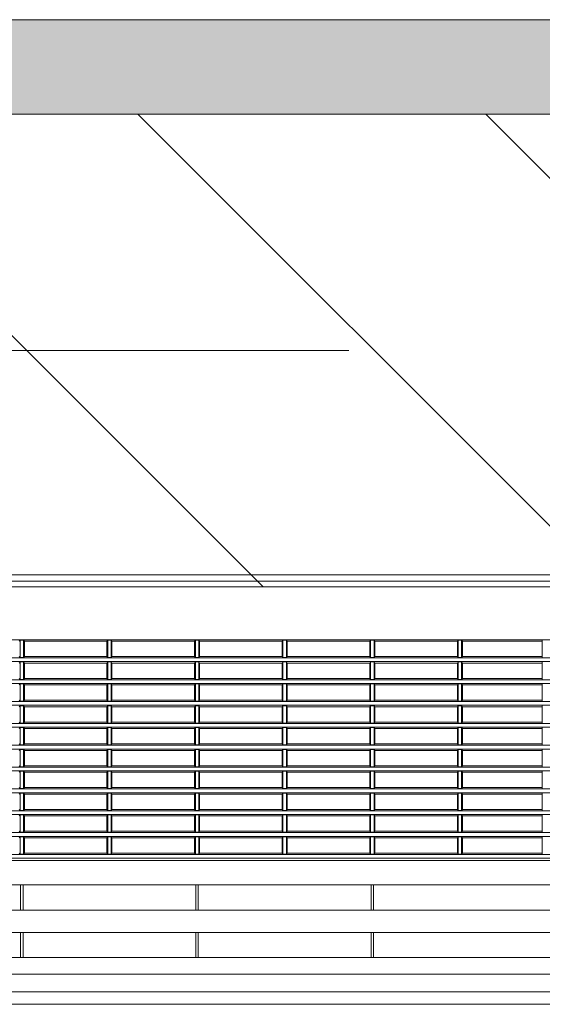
# Model space of a CAD drawing. Header units: millimetres. Extents: x -4612887 to -4536833, y -5457376 to -5415716.
# Tile 110 of 144: x -4579517 to -4579240, y -5437260 to -5436739. Entities that reach past the tile are written whole.
import ezdxf

# ---------------------------------------------------------------- set-up
doc = ezdxf.new("R2010")
doc.units = ezdxf.units.MM
doc.header["$MEASUREMENT"] = 0
doc.linetypes.add('Kropki i Kreski', pattern=[670.277762, 352.777767, -176.388884, 0, -141.111112])
for name, color, linetype, lineweight in [('is_KT-urzadzenia', 104, 'Continuous', 30), ('Osie', 8, 'Continuous', 18), ('Ścianki systemowe', 8, 'Continuous', 18), ('Ściany wewnętrzne', 7, 'Continuous', 18)]:
    doc.layers.add(name, color=color, linetype=linetype, lineweight=lineweight)

msp = doc.modelspace()

# ---------------------------------------------------------------- hatches: boundary and pattern name
at = {"layer": 'Ścianki systemowe', "linetype": 'Continuous'}
msp.add_hatch(color=8, dxfattribs=at).paths.add_polyline_path([(-4575200.69, -5436789.1), (-4575250.69, -5436739.1), (-4580875.69, -5436739.1), (-4580875.69, -5436789.1)])
at = {"layer": 'Ściany wewnętrzne', "linetype": 'Continuous'}
h = msp.add_hatch(dxfattribs=at)
h.set_pattern_fill('CEGŁA_ZWYKŁA__2_', color=8, style=0, pattern_type=2)
h.set_pattern_definition([(315, (-4559356.9, -5416807.61), (91.9239, 91.9239), [])])
h.paths.add_polyline_path([(-4575200.69, -5437039.1), (-4575200.69, -5436789.1), (-4580875.69, -5436789.1), (-4580875.69, -5437039.1)])

# ---------------------------------------------------------------- linework, layer by layer
at = {"layer": 'is_KT-urzadzenia', "linetype": 'Continuous', "lineweight": 9}
for p, q in [((-4578976.79, -5437032.68), (-4579635.93, -5437032.68)), ((-4578976.37, -5437036.11), (-4579636.35, -5437036.11)), ((-4579572.73, -5437039.1), (-4579240.19, -5437039.1)), ((-4578826.3, -5437067.09), (-4579746.73, -5437067.09)), ((-4579516.34, -5437067.28), (-4579516.79, -5437067.83)), ((-4579516.34, -5437076.49), (-4579516.34, -5437067.28)), ((-4579514.56, -5437067.28), (-4579516.34, -5437067.28)), ((-4579514.56, -5437076.49), (-4579514.56, -5437067.28)), ((-4579514.11, -5437067.83), (-4579514.56, -5437067.28)), ((-4579470.47, -5437067.83), (-4579514.11, -5437067.83)), ((-4579514.11, -5437075.93), (-4579514.11, -5437067.83)), ((-4579470.02, -5437067.28), (-4579470.47, -5437067.83)), ((-4579470.47, -5437067.83), (-4579470.47, -5437075.93)), ((-4579470.02, -5437076.49), (-4579470.02, -5437067.28)), ((-4579468.24, -5437067.28), (-4579470.02, -5437067.28)), ((-4579468.24, -5437076.49), (-4579468.24, -5437067.28)), ((-4579467.79, -5437067.83), (-4579468.24, -5437067.28)), ((-4579424.14, -5437067.83), (-4579467.79, -5437067.83)), ((-4579467.79, -5437075.93), (-4579467.79, -5437067.83)), ((-4579423.7, -5437067.28), (-4579424.14, -5437067.83)), ((-4579424.14, -5437067.83), (-4579424.14, -5437075.93)), ((-4579423.7, -5437076.49), (-4579423.7, -5437067.28)), ((-4579421.92, -5437067.28), (-4579423.7, -5437067.28)), ((-4579421.92, -5437076.49), (-4579421.92, -5437067.28)), ((-4579421.47, -5437067.83), (-4579421.92, -5437067.28)), ((-4579421.47, -5437075.93), (-4579421.47, -5437067.83)), ((-4579377.82, -5437067.83), (-4579421.47, -5437067.83)), ((-4579377.38, -5437067.28), (-4579377.82, -5437067.83)), ((-4579377.82, -5437067.83), (-4579377.82, -5437075.93)), ((-4579377.38, -5437076.49), (-4579377.38, -5437067.28)), ((-4579375.59, -5437067.28), (-4579377.38, -5437067.28)), ((-4579375.59, -5437076.49), (-4579375.59, -5437067.28)), ((-4579375.15, -5437067.83), (-4579375.59, -5437067.28)), ((-4579331.5, -5437067.83), (-4579375.15, -5437067.83)), ((-4579375.15, -5437075.93), (-4579375.15, -5437067.83)), ((-4579331.05, -5437067.28), (-4579331.5, -5437067.83)), ((-4579331.5, -5437067.83), (-4579331.5, -5437075.93)), ((-4579331.05, -5437076.49), (-4579331.05, -5437067.28)), ((-4579329.27, -5437067.28), (-4579331.05, -5437067.28)), ((-4579329.27, -5437076.49), (-4579329.27, -5437067.28)), ((-4579328.83, -5437067.83), (-4579329.27, -5437067.28)), ((-4579285.18, -5437067.83), (-4579328.83, -5437067.83)), ((-4579328.83, -5437075.93), (-4579328.83, -5437067.83)), ((-4579284.73, -5437067.28), (-4579285.18, -5437067.83)), ((-4579285.18, -5437067.83), (-4579285.18, -5437075.93)), ((-4579284.73, -5437076.49), (-4579284.73, -5437067.28)), ((-4579282.95, -5437067.28), (-4579284.73, -5437067.28)), ((-4579282.95, -5437076.49), (-4579282.95, -5437067.28)), ((-4579282.5, -5437067.83), (-4579282.95, -5437067.28)), ((-4579282.5, -5437075.93), (-4579282.5, -5437067.83)), ((-4579240.41, -5437067.83), (-4579282.5, -5437067.83)), ((-4579240.41, -5437076.67), (-4579240.41, -5437067.09)), ((-4578824.45, -5437076.67), (-4579748.58, -5437076.67)), ((-4578824.51, -5437078.65), (-4579748.51, -5437078.65)), ((-4579516.34, -5437076.49), (-4579516.79, -5437075.93)), ((-4579516.34, -5437078.83), (-4579516.79, -5437079.39)), ((-4579514.56, -5437076.49), (-4579516.34, -5437076.49)), ((-4579516.34, -5437088.04), (-4579516.34, -5437078.83)), ((-4579514.56, -5437078.83), (-4579516.34, -5437078.83)), ((-4579514.11, -5437075.93), (-4579514.56, -5437076.49)), ((-4579514.11, -5437079.39), (-4579514.56, -5437078.83)), ((-4579514.56, -5437088.04), (-4579514.56, -5437078.83)), ((-4579470.47, -5437075.93), (-4579514.11, -5437075.93)), ((-4579470.47, -5437079.39), (-4579514.11, -5437079.39)), ((-4579514.11, -5437087.48), (-4579514.11, -5437079.39)), ((-4579470.02, -5437076.49), (-4579470.47, -5437075.93)), ((-4579470.02, -5437078.83), (-4579470.47, -5437079.39)), ((-4579470.47, -5437079.39), (-4579470.47, -5437087.48)), ((-4579468.24, -5437076.49), (-4579470.02, -5437076.49)), ((-4579468.24, -5437078.83), (-4579470.02, -5437078.83)), ((-4579470.02, -5437088.04), (-4579470.02, -5437078.83)), ((-4579467.79, -5437075.93), (-4579468.24, -5437076.49)), ((-4579467.79, -5437079.39), (-4579468.24, -5437078.83)), ((-4579468.24, -5437088.04), (-4579468.24, -5437078.83)), ((-4579424.14, -5437075.93), (-4579467.79, -5437075.93)), ((-4579424.14, -5437079.39), (-4579467.79, -5437079.39)), ((-4579467.79, -5437087.48), (-4579467.79, -5437079.39)), ((-4579423.7, -5437076.49), (-4579424.14, -5437075.93)), ((-4579423.7, -5437078.83), (-4579424.14, -5437079.39)), ((-4579424.14, -5437079.39), (-4579424.14, -5437087.48)), ((-4579421.92, -5437076.49), (-4579423.7, -5437076.49)), ((-4579421.92, -5437078.83), (-4579423.7, -5437078.83)), ((-4579423.7, -5437088.04), (-4579423.7, -5437078.83)), ((-4579421.47, -5437075.93), (-4579421.92, -5437076.49)), ((-4579421.47, -5437079.39), (-4579421.92, -5437078.83)), ((-4579421.92, -5437088.04), (-4579421.92, -5437078.83)), ((-4579377.82, -5437075.93), (-4579421.47, -5437075.93)), ((-4579421.47, -5437087.48), (-4579421.47, -5437079.39)), ((-4579377.82, -5437079.39), (-4579421.47, -5437079.39)), ((-4579377.38, -5437076.49), (-4579377.82, -5437075.93)), ((-4579377.38, -5437078.83), (-4579377.82, -5437079.39)), ((-4579377.82, -5437079.39), (-4579377.82, -5437087.48)), ((-4579375.59, -5437076.49), (-4579377.38, -5437076.49)), ((-4579375.59, -5437078.83), (-4579377.38, -5437078.83)), ((-4579377.38, -5437088.04), (-4579377.38, -5437078.83)), ((-4579375.15, -5437075.93), (-4579375.59, -5437076.49)), ((-4579375.15, -5437079.39), (-4579375.59, -5437078.83)), ((-4579375.59, -5437088.04), (-4579375.59, -5437078.83)), ((-4579331.5, -5437075.93), (-4579375.15, -5437075.93)), ((-4579331.5, -5437079.39), (-4579375.15, -5437079.39)), ((-4579375.15, -5437087.48), (-4579375.15, -5437079.39)), ((-4579331.05, -5437076.49), (-4579331.5, -5437075.93)), ((-4579331.05, -5437078.83), (-4579331.5, -5437079.39)), ((-4579331.5, -5437079.39), (-4579331.5, -5437087.48)), ((-4579329.27, -5437076.49), (-4579331.05, -5437076.49)), ((-4579329.27, -5437078.83), (-4579331.05, -5437078.83)), ((-4579331.05, -5437088.04), (-4579331.05, -5437078.83)), ((-4579328.83, -5437075.93), (-4579329.27, -5437076.49)), ((-4579328.83, -5437079.39), (-4579329.27, -5437078.83)), ((-4579329.27, -5437088.04), (-4579329.27, -5437078.83)), ((-4579285.18, -5437075.93), (-4579328.83, -5437075.93)), ((-4579285.18, -5437079.39), (-4579328.83, -5437079.39)), ((-4579328.83, -5437087.48), (-4579328.83, -5437079.39)), ((-4579284.73, -5437076.49), (-4579285.18, -5437075.93)), ((-4579284.73, -5437078.83), (-4579285.18, -5437079.39)), ((-4579285.18, -5437079.39), (-4579285.18, -5437087.48)), ((-4579282.95, -5437076.49), (-4579284.73, -5437076.49)), ((-4579282.95, -5437078.83), (-4579284.73, -5437078.83)), ((-4579284.73, -5437088.04), (-4579284.73, -5437078.83)), ((-4579282.5, -5437075.93), (-4579282.95, -5437076.49)), ((-4579282.5, -5437079.39), (-4579282.95, -5437078.83)), ((-4579282.95, -5437088.04), (-4579282.95, -5437078.83)), ((-4579240.41, -5437075.93), (-4579282.5, -5437075.93)), ((-4579282.5, -5437087.48), (-4579282.5, -5437079.39)), ((-4579240.41, -5437079.39), (-4579282.5, -5437079.39)), ((-4579240.41, -5437088.22), (-4579240.41, -5437078.65)), ((-4578824.69, -5437088.22), (-4579748.34, -5437088.22)), ((-4578824.77, -5437090.2), (-4579748.25, -5437090.2)), ((-4579516.34, -5437088.04), (-4579516.79, -5437087.48)), ((-4579516.34, -5437090.38), (-4579516.79, -5437090.94)), ((-4579514.56, -5437088.04), (-4579516.34, -5437088.04)), ((-4579516.34, -5437099.59), (-4579516.34, -5437090.38)), ((-4579514.56, -5437090.38), (-4579516.34, -5437090.38)), ((-4579514.11, -5437087.48), (-4579514.56, -5437088.04)), ((-4579514.56, -5437099.59), (-4579514.56, -5437090.38)), ((-4579514.11, -5437090.94), (-4579514.56, -5437090.38)), ((-4579470.47, -5437087.48), (-4579514.11, -5437087.48)), ((-4579470.02, -5437088.04), (-4579470.47, -5437087.48)), ((-4579470.02, -5437090.38), (-4579470.47, -5437090.94)), ((-4579468.24, -5437088.04), (-4579470.02, -5437088.04)), ((-4579470.02, -5437099.59), (-4579470.02, -5437090.38)), ((-4579468.24, -5437090.38), (-4579470.02, -5437090.38)), ((-4579467.79, -5437087.48), (-4579468.24, -5437088.04)), ((-4579468.24, -5437099.59), (-4579468.24, -5437090.38)), ((-4579467.79, -5437090.94), (-4579468.24, -5437090.38)), ((-4579424.14, -5437087.48), (-4579467.79, -5437087.48)), ((-4579423.7, -5437088.04), (-4579424.14, -5437087.48)), ((-4579423.7, -5437090.38), (-4579424.14, -5437090.94)), ((-4579421.92, -5437088.04), (-4579423.7, -5437088.04)), ((-4579423.7, -5437099.59), (-4579423.7, -5437090.38)), ((-4579421.92, -5437090.38), (-4579423.7, -5437090.38)), ((-4579421.47, -5437087.48), (-4579421.92, -5437088.04)), ((-4579421.92, -5437099.59), (-4579421.92, -5437090.38)), ((-4579421.47, -5437090.94), (-4579421.92, -5437090.38)), ((-4579377.82, -5437087.48), (-4579421.47, -5437087.48)), ((-4579377.38, -5437088.04), (-4579377.82, -5437087.48)), ((-4579377.38, -5437090.38), (-4579377.82, -5437090.94)), ((-4579375.59, -5437088.04), (-4579377.38, -5437088.04)), ((-4579377.38, -5437099.59), (-4579377.38, -5437090.38)), ((-4579375.59, -5437090.38), (-4579377.38, -5437090.38)), ((-4579375.15, -5437087.48), (-4579375.59, -5437088.04)), ((-4579375.59, -5437099.59), (-4579375.59, -5437090.38)), ((-4579375.15, -5437090.94), (-4579375.59, -5437090.38)), ((-4579331.5, -5437087.48), (-4579375.15, -5437087.48)), ((-4579331.05, -5437088.04), (-4579331.5, -5437087.48)), ((-4579331.05, -5437090.38), (-4579331.5, -5437090.94)), ((-4579329.27, -5437088.04), (-4579331.05, -5437088.04)), ((-4579331.05, -5437099.59), (-4579331.05, -5437090.38)), ((-4579329.27, -5437090.38), (-4579331.05, -5437090.38)), ((-4579328.83, -5437087.48), (-4579329.27, -5437088.04)), ((-4579329.27, -5437099.59), (-4579329.27, -5437090.38)), ((-4579328.83, -5437090.94), (-4579329.27, -5437090.38)), ((-4579285.18, -5437087.48), (-4579328.83, -5437087.48)), ((-4579284.73, -5437088.04), (-4579285.18, -5437087.48)), ((-4579284.73, -5437090.38), (-4579285.18, -5437090.94)), ((-4579282.95, -5437088.04), (-4579284.73, -5437088.04)), ((-4579284.73, -5437099.59), (-4579284.73, -5437090.38)), ((-4579282.95, -5437090.38), (-4579284.73, -5437090.38)), ((-4579282.5, -5437087.48), (-4579282.95, -5437088.04)), ((-4579282.95, -5437099.59), (-4579282.95, -5437090.38)), ((-4579282.5, -5437090.94), (-4579282.95, -5437090.38)), ((-4579240.41, -5437087.48), (-4579282.5, -5437087.48)), ((-4579240.41, -5437099.78), (-4579240.41, -5437090.2)), ((-4579470.47, -5437090.94), (-4579514.11, -5437090.94)), ((-4579514.11, -5437099.04), (-4579514.11, -5437090.94)), ((-4579470.47, -5437090.94), (-4579470.47, -5437099.04)), ((-4579467.79, -5437099.04), (-4579467.79, -5437090.94)), ((-4579424.14, -5437090.94), (-4579467.79, -5437090.94)), ((-4579424.14, -5437090.94), (-4579424.14, -5437099.04)), ((-4579421.47, -5437099.04), (-4579421.47, -5437090.94)), ((-4579377.82, -5437090.94), (-4579421.47, -5437090.94)), ((-4579377.82, -5437090.94), (-4579377.82, -5437099.04)), ((-4579331.5, -5437090.94), (-4579375.15, -5437090.94)), ((-4579375.15, -5437099.04), (-4579375.15, -5437090.94)), ((-4579331.5, -5437090.94), (-4579331.5, -5437099.04)), ((-4579328.83, -5437099.04), (-4579328.83, -5437090.94)), ((-4579285.18, -5437090.94), (-4579328.83, -5437090.94)), ((-4579285.18, -5437090.94), (-4579285.18, -5437099.04)), ((-4579282.5, -5437099.04), (-4579282.5, -5437090.94)), ((-4579240.41, -5437090.94), (-4579282.5, -5437090.94)), ((-4578824.98, -5437099.78), (-4579748.05, -5437099.78)), ((-4579516.34, -5437099.59), (-4579516.79, -5437099.04)), ((-4579514.56, -5437099.59), (-4579516.34, -5437099.59)), ((-4579514.11, -5437099.04), (-4579514.56, -5437099.59)), ((-4579470.47, -5437099.04), (-4579514.11, -5437099.04)), ((-4579470.02, -5437099.59), (-4579470.47, -5437099.04)), ((-4579468.24, -5437099.59), (-4579470.02, -5437099.59)), ((-4579467.79, -5437099.04), (-4579468.24, -5437099.59)), ((-4579424.14, -5437099.04), (-4579467.79, -5437099.04)), ((-4579423.7, -5437099.59), (-4579424.14, -5437099.04)), ((-4579421.92, -5437099.59), (-4579423.7, -5437099.59)), ((-4579421.47, -5437099.04), (-4579421.92, -5437099.59)), ((-4579377.82, -5437099.04), (-4579421.47, -5437099.04)), ((-4579377.38, -5437099.59), (-4579377.82, -5437099.04)), ((-4579375.59, -5437099.59), (-4579377.38, -5437099.59)), ((-4579375.15, -5437099.04), (-4579375.59, -5437099.59)), ((-4579331.5, -5437099.04), (-4579375.15, -5437099.04)), ((-4579331.05, -5437099.59), (-4579331.5, -5437099.04)), ((-4579329.27, -5437099.59), (-4579331.05, -5437099.59)), ((-4579328.83, -5437099.04), (-4579329.27, -5437099.59)), ((-4579285.18, -5437099.04), (-4579328.83, -5437099.04)), ((-4579284.73, -5437099.59), (-4579285.18, -5437099.04)), ((-4579282.95, -5437099.59), (-4579284.73, -5437099.59)), ((-4579282.5, -5437099.04), (-4579282.95, -5437099.59)), ((-4579240.41, -5437099.04), (-4579282.5, -5437099.04)), ((-4578825.08, -5437101.75), (-4579747.95, -5437101.75)), ((-4579516.34, -5437101.94), (-4579516.79, -5437102.49)), ((-4579516.34, -5437111.15), (-4579516.34, -5437101.94)), ((-4579514.56, -5437101.94), (-4579516.34, -5437101.94)), ((-4579514.11, -5437102.49), (-4579514.56, -5437101.94)), ((-4579514.56, -5437111.15), (-4579514.56, -5437101.94)), ((-4579470.47, -5437102.49), (-4579514.11, -5437102.49)), ((-4579514.11, -5437110.59), (-4579514.11, -5437102.49)), ((-4579470.02, -5437101.94), (-4579470.47, -5437102.49)), ((-4579470.47, -5437102.49), (-4579470.47, -5437110.59)), ((-4579468.24, -5437101.94), (-4579470.02, -5437101.94)), ((-4579470.02, -5437111.15), (-4579470.02, -5437101.94)), ((-4579467.79, -5437102.49), (-4579468.24, -5437101.94)), ((-4579468.24, -5437111.15), (-4579468.24, -5437101.94)), ((-4579424.14, -5437102.49), (-4579467.79, -5437102.49)), ((-4579467.79, -5437110.59), (-4579467.79, -5437102.49)), ((-4579423.7, -5437101.94), (-4579424.14, -5437102.49)), ((-4579424.14, -5437102.49), (-4579424.14, -5437110.59)), ((-4579421.92, -5437101.94), (-4579423.7, -5437101.94)), ((-4579423.7, -5437111.15), (-4579423.7, -5437101.94)), ((-4579421.47, -5437102.49), (-4579421.92, -5437101.94)), ((-4579421.92, -5437111.15), (-4579421.92, -5437101.94)), ((-4579421.47, -5437110.59), (-4579421.47, -5437102.49)), ((-4579377.82, -5437102.49), (-4579421.47, -5437102.49)), ((-4579377.38, -5437101.94), (-4579377.82, -5437102.49)), ((-4579377.82, -5437102.49), (-4579377.82, -5437110.59)), ((-4579375.59, -5437101.94), (-4579377.38, -5437101.94)), ((-4579377.38, -5437111.15), (-4579377.38, -5437101.94)), ((-4579375.15, -5437102.49), (-4579375.59, -5437101.94)), ((-4579375.59, -5437111.15), (-4579375.59, -5437101.94)), ((-4579331.5, -5437102.49), (-4579375.15, -5437102.49)), ((-4579375.15, -5437110.59), (-4579375.15, -5437102.49)), ((-4579331.05, -5437101.94), (-4579331.5, -5437102.49)), ((-4579331.5, -5437102.49), (-4579331.5, -5437110.59)), ((-4579329.27, -5437101.94), (-4579331.05, -5437101.94)), ((-4579331.05, -5437111.15), (-4579331.05, -5437101.94)), ((-4579328.83, -5437102.49), (-4579329.27, -5437101.94)), ((-4579329.27, -5437111.15), (-4579329.27, -5437101.94)), ((-4579285.18, -5437102.49), (-4579328.83, -5437102.49)), ((-4579328.83, -5437110.59), (-4579328.83, -5437102.49)), ((-4579284.73, -5437101.94), (-4579285.18, -5437102.49)), ((-4579285.18, -5437102.49), (-4579285.18, -5437110.59)), ((-4579282.95, -5437101.94), (-4579284.73, -5437101.94)), ((-4579284.73, -5437111.15), (-4579284.73, -5437101.94)), ((-4579282.5, -5437102.49), (-4579282.95, -5437101.94)), ((-4579282.95, -5437111.15), (-4579282.95, -5437101.94)), ((-4579282.5, -5437110.59), (-4579282.5, -5437102.49)), ((-4579240.41, -5437102.49), (-4579282.5, -5437102.49)), ((-4579240.41, -5437111.33), (-4579240.41, -5437101.75)), ((-4579516.34, -5437111.15), (-4579516.79, -5437110.59)), ((-4579514.56, -5437111.15), (-4579516.34, -5437111.15)), ((-4579514.11, -5437110.59), (-4579514.56, -5437111.15)), ((-4579470.47, -5437110.59), (-4579514.11, -5437110.59)), ((-4579470.02, -5437111.15), (-4579470.47, -5437110.59)), ((-4579468.24, -5437111.15), (-4579470.02, -5437111.15)), ((-4579467.79, -5437110.59), (-4579468.24, -5437111.15)), ((-4579424.14, -5437110.59), (-4579467.79, -5437110.59)), ((-4579423.7, -5437111.15), (-4579424.14, -5437110.59)), ((-4579421.92, -5437111.15), (-4579423.7, -5437111.15)), ((-4579421.47, -5437110.59), (-4579421.92, -5437111.15)), ((-4579377.82, -5437110.59), (-4579421.47, -5437110.59)), ((-4579377.38, -5437111.15), (-4579377.82, -5437110.59)), ((-4579375.59, -5437111.15), (-4579377.38, -5437111.15)), ((-4579375.15, -5437110.59), (-4579375.59, -5437111.15)), ((-4579331.5, -5437110.59), (-4579375.15, -5437110.59)), ((-4579331.05, -5437111.15), (-4579331.5, -5437110.59)), ((-4579329.27, -5437111.15), (-4579331.05, -5437111.15)), ((-4579328.83, -5437110.59), (-4579329.27, -5437111.15)), ((-4579285.18, -5437110.59), (-4579328.83, -5437110.59)), ((-4579284.73, -5437111.15), (-4579285.18, -5437110.59)), ((-4579282.95, -5437111.15), (-4579284.73, -5437111.15)), ((-4579282.5, -5437110.59), (-4579282.95, -5437111.15)), ((-4579240.41, -5437110.59), (-4579282.5, -5437110.59)), ((-4578825.32, -5437111.33), (-4579747.71, -5437111.33)), ((-4578825.43, -5437113.31), (-4579747.6, -5437113.31)), ((-4579516.34, -5437113.49), (-4579516.79, -5437114.05)), ((-4579516.34, -5437122.7), (-4579516.34, -5437113.49)), ((-4579514.56, -5437113.49), (-4579516.34, -5437113.49)), ((-4579514.11, -5437114.05), (-4579514.56, -5437113.49)), ((-4579514.56, -5437122.7), (-4579514.56, -5437113.49)), ((-4579470.47, -5437114.05), (-4579514.11, -5437114.05)), ((-4579514.11, -5437122.14), (-4579514.11, -5437114.05)), ((-4579470.02, -5437113.49), (-4579470.47, -5437114.05)), ((-4579470.47, -5437114.05), (-4579470.47, -5437122.14)), ((-4579468.24, -5437113.49), (-4579470.02, -5437113.49)), ((-4579470.02, -5437122.7), (-4579470.02, -5437113.49)), ((-4579467.79, -5437114.05), (-4579468.24, -5437113.49)), ((-4579468.24, -5437122.7), (-4579468.24, -5437113.49)), ((-4579424.14, -5437114.05), (-4579467.79, -5437114.05)), ((-4579467.79, -5437122.14), (-4579467.79, -5437114.05)), ((-4579423.7, -5437113.49), (-4579424.14, -5437114.05)), ((-4579424.14, -5437114.05), (-4579424.14, -5437122.14)), ((-4579421.92, -5437113.49), (-4579423.7, -5437113.49)), ((-4579423.7, -5437122.7), (-4579423.7, -5437113.49)), ((-4579421.47, -5437114.05), (-4579421.92, -5437113.49)), ((-4579421.92, -5437122.7), (-4579421.92, -5437113.49)), ((-4579421.47, -5437122.14), (-4579421.47, -5437114.05)), ((-4579377.82, -5437114.05), (-4579421.47, -5437114.05)), ((-4579377.38, -5437113.49), (-4579377.82, -5437114.05)), ((-4579377.82, -5437114.05), (-4579377.82, -5437122.14)), ((-4579375.59, -5437113.49), (-4579377.38, -5437113.49)), ((-4579377.38, -5437122.7), (-4579377.38, -5437113.49)), ((-4579375.15, -5437114.05), (-4579375.59, -5437113.49)), ((-4579375.59, -5437122.7), (-4579375.59, -5437113.49)), ((-4579331.5, -5437114.05), (-4579375.15, -5437114.05)), ((-4579375.15, -5437122.14), (-4579375.15, -5437114.05)), ((-4579331.05, -5437113.49), (-4579331.5, -5437114.05)), ((-4579331.5, -5437114.05), (-4579331.5, -5437122.14)), ((-4579329.27, -5437113.49), (-4579331.05, -5437113.49)), ((-4579331.05, -5437122.7), (-4579331.05, -5437113.49)), ((-4579328.83, -5437114.05), (-4579329.27, -5437113.49)), ((-4579329.27, -5437122.7), (-4579329.27, -5437113.49)), ((-4579285.18, -5437114.05), (-4579328.83, -5437114.05)), ((-4579328.83, -5437122.14), (-4579328.83, -5437114.05)), ((-4579284.73, -5437113.49), (-4579285.18, -5437114.05)), ((-4579285.18, -5437114.05), (-4579285.18, -5437122.14)), ((-4579282.95, -5437113.49), (-4579284.73, -5437113.49)), ((-4579284.73, -5437122.7), (-4579284.73, -5437113.49)), ((-4579282.5, -5437114.05), (-4579282.95, -5437113.49)), ((-4579282.95, -5437122.7), (-4579282.95, -5437113.49)), ((-4579282.5, -5437122.14), (-4579282.5, -5437114.05)), ((-4579240.41, -5437114.05), (-4579282.5, -5437114.05)), ((-4579240.41, -5437122.88), (-4579240.41, -5437113.31)), ((-4578825.7, -5437122.88), (-4579747.32, -5437122.88)), ((-4578825.83, -5437124.86), (-4579747.19, -5437124.86)), ((-4579516.34, -5437122.7), (-4579516.79, -5437122.14)), ((-4579516.34, -5437125.04), (-4579516.79, -5437125.6)), ((-4579514.56, -5437122.7), (-4579516.34, -5437122.7)), ((-4579514.56, -5437125.04), (-4579516.34, -5437125.04)), ((-4579516.34, -5437134.25), (-4579516.34, -5437125.04)), ((-4579514.11, -5437122.14), (-4579514.56, -5437122.7)), ((-4579514.11, -5437125.6), (-4579514.56, -5437125.04)), ((-4579514.56, -5437134.25), (-4579514.56, -5437125.04)), ((-4579470.47, -5437122.14), (-4579514.11, -5437122.14)), ((-4579470.47, -5437125.6), (-4579514.11, -5437125.6)), ((-4579514.11, -5437133.7), (-4579514.11, -5437125.6)), ((-4579470.02, -5437122.7), (-4579470.47, -5437122.14)), ((-4579470.02, -5437125.04), (-4579470.47, -5437125.6)), ((-4579470.47, -5437125.6), (-4579470.47, -5437133.7)), ((-4579468.24, -5437122.7), (-4579470.02, -5437122.7)), ((-4579468.24, -5437125.04), (-4579470.02, -5437125.04)), ((-4579470.02, -5437134.25), (-4579470.02, -5437125.04)), ((-4579467.79, -5437122.14), (-4579468.24, -5437122.7)), ((-4579467.79, -5437125.6), (-4579468.24, -5437125.04)), ((-4579468.24, -5437134.25), (-4579468.24, -5437125.04)), ((-4579424.14, -5437122.14), (-4579467.79, -5437122.14)), ((-4579424.14, -5437125.6), (-4579467.79, -5437125.6)), ((-4579467.79, -5437133.7), (-4579467.79, -5437125.6)), ((-4579423.7, -5437122.7), (-4579424.14, -5437122.14)), ((-4579423.7, -5437125.04), (-4579424.14, -5437125.6)), ((-4579424.14, -5437125.6), (-4579424.14, -5437133.7)), ((-4579421.92, -5437122.7), (-4579423.7, -5437122.7)), ((-4579421.92, -5437125.04), (-4579423.7, -5437125.04)), ((-4579423.7, -5437134.25), (-4579423.7, -5437125.04)), ((-4579421.47, -5437122.14), (-4579421.92, -5437122.7)), ((-4579421.47, -5437125.6), (-4579421.92, -5437125.04)), ((-4579421.92, -5437134.25), (-4579421.92, -5437125.04)), ((-4579377.82, -5437122.14), (-4579421.47, -5437122.14)), ((-4579377.82, -5437125.6), (-4579421.47, -5437125.6)), ((-4579421.47, -5437133.7), (-4579421.47, -5437125.6)), ((-4579377.38, -5437122.7), (-4579377.82, -5437122.14)), ((-4579377.38, -5437125.04), (-4579377.82, -5437125.6)), ((-4579377.82, -5437125.6), (-4579377.82, -5437133.7)), ((-4579375.59, -5437122.7), (-4579377.38, -5437122.7)), ((-4579377.38, -5437134.25), (-4579377.38, -5437125.04)), ((-4579375.59, -5437125.04), (-4579377.38, -5437125.04)), ((-4579375.15, -5437122.14), (-4579375.59, -5437122.7)), ((-4579375.59, -5437134.25), (-4579375.59, -5437125.04)), ((-4579375.15, -5437125.6), (-4579375.59, -5437125.04)), ((-4579331.5, -5437122.14), (-4579375.15, -5437122.14)), ((-4579375.15, -5437133.7), (-4579375.15, -5437125.6)), ((-4579331.5, -5437125.6), (-4579375.15, -5437125.6)), ((-4579331.05, -5437122.7), (-4579331.5, -5437122.14)), ((-4579331.05, -5437125.04), (-4579331.5, -5437125.6)), ((-4579331.5, -5437125.6), (-4579331.5, -5437133.7)), ((-4579329.27, -5437122.7), (-4579331.05, -5437122.7)), ((-4579331.05, -5437134.25), (-4579331.05, -5437125.04)), ((-4579329.27, -5437125.04), (-4579331.05, -5437125.04)), ((-4579328.83, -5437122.14), (-4579329.27, -5437122.7)), ((-4579329.27, -5437134.25), (-4579329.27, -5437125.04)), ((-4579328.83, -5437125.6), (-4579329.27, -5437125.04)), ((-4579285.18, -5437122.14), (-4579328.83, -5437122.14)), ((-4579328.83, -5437133.7), (-4579328.83, -5437125.6)), ((-4579285.18, -5437125.6), (-4579328.83, -5437125.6)), ((-4579284.73, -5437122.7), (-4579285.18, -5437122.14)), ((-4579284.73, -5437125.04), (-4579285.18, -5437125.6)), ((-4579285.18, -5437125.6), (-4579285.18, -5437133.7)), ((-4579282.95, -5437122.7), (-4579284.73, -5437122.7)), ((-4579284.73, -5437134.25), (-4579284.73, -5437125.04)), ((-4579282.95, -5437125.04), (-4579284.73, -5437125.04)), ((-4579282.5, -5437122.14), (-4579282.95, -5437122.7)), ((-4579282.95, -5437134.25), (-4579282.95, -5437125.04)), ((-4579282.5, -5437125.6), (-4579282.95, -5437125.04)), ((-4579240.41, -5437122.14), (-4579282.5, -5437122.14)), ((-4579282.5, -5437133.7), (-4579282.5, -5437125.6)), ((-4579240.41, -5437125.6), (-4579282.5, -5437125.6)), ((-4579240.41, -5437134.44), (-4579240.41, -5437124.86)), ((-4578826.14, -5437134.44), (-4579746.89, -5437134.44)), ((-4578826.28, -5437136.41), (-4579746.75, -5437136.41)), ((-4579516.34, -5437134.25), (-4579516.79, -5437133.7)), ((-4579516.34, -5437136.6), (-4579516.79, -5437137.15)), ((-4579514.56, -5437134.25), (-4579516.34, -5437134.25)), ((-4579516.34, -5437145.8), (-4579516.34, -5437136.6)), ((-4579514.56, -5437136.6), (-4579516.34, -5437136.6)), ((-4579514.11, -5437133.7), (-4579514.56, -5437134.25)), ((-4579514.11, -5437137.15), (-4579514.56, -5437136.6)), ((-4579514.56, -5437145.8), (-4579514.56, -5437136.6)), ((-4579470.47, -5437133.7), (-4579514.11, -5437133.7)), ((-4579514.11, -5437145.25), (-4579514.11, -5437137.15)), ((-4579470.47, -5437137.15), (-4579514.11, -5437137.15)), ((-4579470.02, -5437134.25), (-4579470.47, -5437133.7)), ((-4579470.02, -5437136.6), (-4579470.47, -5437137.15)), ((-4579470.47, -5437137.15), (-4579470.47, -5437145.25)), ((-4579468.24, -5437134.25), (-4579470.02, -5437134.25)), ((-4579468.24, -5437136.6), (-4579470.02, -5437136.6)), ((-4579470.02, -5437145.8), (-4579470.02, -5437136.6)), ((-4579467.79, -5437133.7), (-4579468.24, -5437134.25)), ((-4579467.79, -5437137.15), (-4579468.24, -5437136.6)), ((-4579468.24, -5437145.8), (-4579468.24, -5437136.6)), ((-4579424.14, -5437133.7), (-4579467.79, -5437133.7)), ((-4579467.79, -5437145.25), (-4579467.79, -5437137.15)), ((-4579424.14, -5437137.15), (-4579467.79, -5437137.15)), ((-4579423.7, -5437134.25), (-4579424.14, -5437133.7)), ((-4579423.7, -5437136.6), (-4579424.14, -5437137.15)), ((-4579424.14, -5437137.15), (-4579424.14, -5437145.25)), ((-4579421.92, -5437134.25), (-4579423.7, -5437134.25)), ((-4579423.7, -5437145.8), (-4579423.7, -5437136.6)), ((-4579421.92, -5437136.6), (-4579423.7, -5437136.6)), ((-4579421.47, -5437133.7), (-4579421.92, -5437134.25)), ((-4579421.47, -5437137.15), (-4579421.92, -5437136.6)), ((-4579421.92, -5437145.8), (-4579421.92, -5437136.6)), ((-4579377.82, -5437133.7), (-4579421.47, -5437133.7)), ((-4579377.82, -5437137.15), (-4579421.47, -5437137.15)), ((-4579421.47, -5437145.25), (-4579421.47, -5437137.15)), ((-4579377.38, -5437134.25), (-4579377.82, -5437133.7)), ((-4579377.38, -5437136.6), (-4579377.82, -5437137.15)), ((-4579377.82, -5437137.15), (-4579377.82, -5437145.25)), ((-4579375.59, -5437134.25), (-4579377.38, -5437134.25)), ((-4579375.59, -5437136.6), (-4579377.38, -5437136.6)), ((-4579377.38, -5437145.8), (-4579377.38, -5437136.6)), ((-4579375.15, -5437133.7), (-4579375.59, -5437134.25)), ((-4579375.15, -5437137.15), (-4579375.59, -5437136.6)), ((-4579375.59, -5437145.8), (-4579375.59, -5437136.6)), ((-4579331.5, -5437133.7), (-4579375.15, -5437133.7)), ((-4579331.5, -5437137.15), (-4579375.15, -5437137.15)), ((-4579375.15, -5437145.25), (-4579375.15, -5437137.15)), ((-4579331.05, -5437134.25), (-4579331.5, -5437133.7)), ((-4579331.05, -5437136.6), (-4579331.5, -5437137.15)), ((-4579331.5, -5437137.15), (-4579331.5, -5437145.25)), ((-4579329.27, -5437134.25), (-4579331.05, -5437134.25)), ((-4579329.27, -5437136.6), (-4579331.05, -5437136.6)), ((-4579331.05, -5437145.8), (-4579331.05, -5437136.6)), ((-4579328.83, -5437133.7), (-4579329.27, -5437134.25)), ((-4579328.83, -5437137.15), (-4579329.27, -5437136.6)), ((-4579329.27, -5437145.8), (-4579329.27, -5437136.6)), ((-4579285.18, -5437133.7), (-4579328.83, -5437133.7)), ((-4579285.18, -5437137.15), (-4579328.83, -5437137.15)), ((-4579328.83, -5437145.25), (-4579328.83, -5437137.15)), ((-4579284.73, -5437134.25), (-4579285.18, -5437133.7)), ((-4579284.73, -5437136.6), (-4579285.18, -5437137.15)), ((-4579285.18, -5437137.15), (-4579285.18, -5437145.25)), ((-4579282.95, -5437134.25), (-4579284.73, -5437134.25)), ((-4579282.95, -5437136.6), (-4579284.73, -5437136.6)), ((-4579284.73, -5437145.8), (-4579284.73, -5437136.6)), ((-4579282.5, -5437133.7), (-4579282.95, -5437134.25)), ((-4579282.5, -5437137.15), (-4579282.95, -5437136.6)), ((-4579282.95, -5437145.8), (-4579282.95, -5437136.6)), ((-4579240.41, -5437133.7), (-4579282.5, -5437133.7)), ((-4579282.5, -5437145.25), (-4579282.5, -5437137.15)), ((-4579240.41, -5437137.15), (-4579282.5, -5437137.15)), ((-4579240.41, -5437145.99), (-4579240.41, -5437136.41)), ((-4578826.62, -5437145.99), (-4579746.41, -5437145.99)), ((-4579516.34, -5437145.8), (-4579516.79, -5437145.25)), ((-4579514.56, -5437145.8), (-4579516.34, -5437145.8)), ((-4579514.11, -5437145.25), (-4579514.56, -5437145.8)), ((-4579470.47, -5437145.25), (-4579514.11, -5437145.25)), ((-4579470.02, -5437145.8), (-4579470.47, -5437145.25)), ((-4579468.24, -5437145.8), (-4579470.02, -5437145.8)), ((-4579467.79, -5437145.25), (-4579468.24, -5437145.8)), ((-4579424.14, -5437145.25), (-4579467.79, -5437145.25)), ((-4579423.7, -5437145.8), (-4579424.14, -5437145.25)), ((-4579421.92, -5437145.8), (-4579423.7, -5437145.8)), ((-4579421.47, -5437145.25), (-4579421.92, -5437145.8)), ((-4579377.82, -5437145.25), (-4579421.47, -5437145.25)), ((-4579377.38, -5437145.8), (-4579377.82, -5437145.25)), ((-4579375.59, -5437145.8), (-4579377.38, -5437145.8)), ((-4579375.15, -5437145.25), (-4579375.59, -5437145.8)), ((-4579331.5, -5437145.25), (-4579375.15, -5437145.25)), ((-4579331.05, -5437145.8), (-4579331.5, -5437145.25)), ((-4579329.27, -5437145.8), (-4579331.05, -5437145.8)), ((-4579328.83, -5437145.25), (-4579329.27, -5437145.8)), ((-4579285.18, -5437145.25), (-4579328.83, -5437145.25)), ((-4579284.73, -5437145.8), (-4579285.18, -5437145.25)), ((-4579282.95, -5437145.8), (-4579284.73, -5437145.8)), ((-4579282.5, -5437145.25), (-4579282.95, -5437145.8)), ((-4579240.41, -5437145.25), (-4579282.5, -5437145.25)), ((-4578826.78, -5437147.96), (-4579746.25, -5437147.96)), ((-4579516.34, -5437148.15), (-4579516.79, -5437148.7)), ((-4579516.34, -5437157.36), (-4579516.34, -5437148.15)), ((-4579514.56, -5437148.15), (-4579516.34, -5437148.15)), ((-4579514.56, -5437157.36), (-4579514.56, -5437148.15)), ((-4579514.11, -5437148.7), (-4579514.56, -5437148.15)), ((-4579514.11, -5437156.8), (-4579514.11, -5437148.7)), ((-4579470.47, -5437148.7), (-4579514.11, -5437148.7)), ((-4579470.02, -5437148.15), (-4579470.47, -5437148.7)), ((-4579470.47, -5437148.7), (-4579470.47, -5437156.8)), ((-4579470.02, -5437157.36), (-4579470.02, -5437148.15)), ((-4579468.24, -5437148.15), (-4579470.02, -5437148.15)), ((-4579468.24, -5437157.36), (-4579468.24, -5437148.15)), ((-4579467.79, -5437148.7), (-4579468.24, -5437148.15)), ((-4579467.79, -5437156.8), (-4579467.79, -5437148.7)), ((-4579424.14, -5437148.7), (-4579467.79, -5437148.7)), ((-4579423.7, -5437148.15), (-4579424.14, -5437148.7)), ((-4579424.14, -5437148.7), (-4579424.14, -5437156.8)), ((-4579423.7, -5437157.36), (-4579423.7, -5437148.15)), ((-4579421.92, -5437148.15), (-4579423.7, -5437148.15)), ((-4579421.92, -5437157.36), (-4579421.92, -5437148.15)), ((-4579421.47, -5437148.7), (-4579421.92, -5437148.15)), ((-4579377.82, -5437148.7), (-4579421.47, -5437148.7)), ((-4579421.47, -5437156.8), (-4579421.47, -5437148.7)), ((-4579377.38, -5437148.15), (-4579377.82, -5437148.7)), ((-4579377.82, -5437148.7), (-4579377.82, -5437156.8)), ((-4579377.38, -5437157.36), (-4579377.38, -5437148.15)), ((-4579375.59, -5437148.15), (-4579377.38, -5437148.15)), ((-4579375.59, -5437157.36), (-4579375.59, -5437148.15)), ((-4579375.15, -5437148.7), (-4579375.59, -5437148.15)), ((-4579331.5, -5437148.7), (-4579375.15, -5437148.7)), ((-4579375.15, -5437156.8), (-4579375.15, -5437148.7)), ((-4579331.05, -5437148.15), (-4579331.5, -5437148.7)), ((-4579331.5, -5437148.7), (-4579331.5, -5437156.8)), ((-4579331.05, -5437157.36), (-4579331.05, -5437148.15)), ((-4579329.27, -5437148.15), (-4579331.05, -5437148.15)), ((-4579329.27, -5437157.36), (-4579329.27, -5437148.15)), ((-4579328.83, -5437148.7), (-4579329.27, -5437148.15)), ((-4579285.18, -5437148.7), (-4579328.83, -5437148.7)), ((-4579328.83, -5437156.8), (-4579328.83, -5437148.7)), ((-4579284.73, -5437148.15), (-4579285.18, -5437148.7)), ((-4579285.18, -5437148.7), (-4579285.18, -5437156.8)), ((-4579284.73, -5437157.36), (-4579284.73, -5437148.15)), ((-4579282.95, -5437148.15), (-4579284.73, -5437148.15)), ((-4579282.95, -5437157.36), (-4579282.95, -5437148.15)), ((-4579282.5, -5437148.7), (-4579282.95, -5437148.15)), ((-4579282.5, -5437156.8), (-4579282.5, -5437148.7)), ((-4579240.41, -5437148.7), (-4579282.5, -5437148.7)), ((-4579240.41, -5437157.54), (-4579240.41, -5437147.96)), ((-4578827.15, -5437157.54), (-4579745.88, -5437157.54)), ((-4579516.34, -5437157.36), (-4579516.79, -5437156.8)), ((-4579514.56, -5437157.36), (-4579516.34, -5437157.36)), ((-4579514.11, -5437156.8), (-4579514.56, -5437157.36)), ((-4579470.47, -5437156.8), (-4579514.11, -5437156.8)), ((-4579470.02, -5437157.36), (-4579470.47, -5437156.8)), ((-4579468.24, -5437157.36), (-4579470.02, -5437157.36)), ((-4579467.79, -5437156.8), (-4579468.24, -5437157.36)), ((-4579424.14, -5437156.8), (-4579467.79, -5437156.8)), ((-4579423.7, -5437157.36), (-4579424.14, -5437156.8)), ((-4579421.92, -5437157.36), (-4579423.7, -5437157.36)), ((-4579421.47, -5437156.8), (-4579421.92, -5437157.36)), ((-4579377.82, -5437156.8), (-4579421.47, -5437156.8)), ((-4579377.38, -5437157.36), (-4579377.82, -5437156.8)), ((-4579375.59, -5437157.36), (-4579377.38, -5437157.36)), ((-4579375.15, -5437156.8), (-4579375.59, -5437157.36)), ((-4579331.5, -5437156.8), (-4579375.15, -5437156.8)), ((-4579331.05, -5437157.36), (-4579331.5, -5437156.8)), ((-4579329.27, -5437157.36), (-4579331.05, -5437157.36)), ((-4579328.83, -5437156.8), (-4579329.27, -5437157.36)), ((-4579285.18, -5437156.8), (-4579328.83, -5437156.8)), ((-4579284.73, -5437157.36), (-4579285.18, -5437156.8)), ((-4579282.95, -5437157.36), (-4579284.73, -5437157.36)), ((-4579282.5, -5437156.8), (-4579282.95, -5437157.36)), ((-4579240.41, -5437156.8), (-4579282.5, -5437156.8)), ((-4578827.32, -5437159.52), (-4579745.71, -5437159.52)), ((-4579516.34, -5437159.7), (-4579516.79, -5437160.26)), ((-4579516.34, -5437168.91), (-4579516.34, -5437159.7)), ((-4579514.56, -5437159.7), (-4579516.34, -5437159.7)), ((-4579514.11, -5437160.26), (-4579514.56, -5437159.7)), ((-4579514.56, -5437168.91), (-4579514.56, -5437159.7)), ((-4579514.11, -5437168.36), (-4579514.11, -5437160.26)), ((-4579470.47, -5437160.26), (-4579514.11, -5437160.26)), ((-4579470.02, -5437159.7), (-4579470.47, -5437160.26)), ((-4579470.47, -5437160.26), (-4579470.47, -5437168.36)), ((-4579468.24, -5437159.7), (-4579470.02, -5437159.7)), ((-4579470.02, -5437168.91), (-4579470.02, -5437159.7)), ((-4579467.79, -5437160.26), (-4579468.24, -5437159.7)), ((-4579468.24, -5437168.91), (-4579468.24, -5437159.7)), ((-4579467.79, -5437168.36), (-4579467.79, -5437160.26)), ((-4579424.14, -5437160.26), (-4579467.79, -5437160.26)), ((-4579423.7, -5437159.7), (-4579424.14, -5437160.26)), ((-4579424.14, -5437160.26), (-4579424.14, -5437168.36)), ((-4579421.92, -5437159.7), (-4579423.7, -5437159.7)), ((-4579423.7, -5437168.91), (-4579423.7, -5437159.7)), ((-4579421.47, -5437160.26), (-4579421.92, -5437159.7)), ((-4579421.92, -5437168.91), (-4579421.92, -5437159.7)), ((-4579377.82, -5437160.26), (-4579421.47, -5437160.26)), ((-4579421.47, -5437168.36), (-4579421.47, -5437160.26)), ((-4579377.38, -5437159.7), (-4579377.82, -5437160.26)), ((-4579377.82, -5437160.26), (-4579377.82, -5437168.36)), ((-4579375.59, -5437159.7), (-4579377.38, -5437159.7)), ((-4579377.38, -5437168.91), (-4579377.38, -5437159.7)), ((-4579375.15, -5437160.26), (-4579375.59, -5437159.7)), ((-4579375.59, -5437168.91), (-4579375.59, -5437159.7)), ((-4579331.5, -5437160.26), (-4579375.15, -5437160.26)), ((-4579375.15, -5437168.36), (-4579375.15, -5437160.26)), ((-4579331.05, -5437159.7), (-4579331.5, -5437160.26)), ((-4579331.5, -5437160.26), (-4579331.5, -5437168.36)), ((-4579329.27, -5437159.7), (-4579331.05, -5437159.7)), ((-4579331.05, -5437168.91), (-4579331.05, -5437159.7)), ((-4579328.83, -5437160.26), (-4579329.27, -5437159.7)), ((-4579329.27, -5437168.91), (-4579329.27, -5437159.7)), ((-4579285.18, -5437160.26), (-4579328.83, -5437160.26)), ((-4579328.83, -5437168.36), (-4579328.83, -5437160.26)), ((-4579284.73, -5437159.7), (-4579285.18, -5437160.26)), ((-4579285.18, -5437160.26), (-4579285.18, -5437168.36)), ((-4579282.95, -5437159.7), (-4579284.73, -5437159.7)), ((-4579284.73, -5437168.91), (-4579284.73, -5437159.7)), ((-4579282.5, -5437160.26), (-4579282.95, -5437159.7)), ((-4579282.95, -5437168.91), (-4579282.95, -5437159.7)), ((-4579282.5, -5437168.36), (-4579282.5, -5437160.26)), ((-4579240.41, -5437160.26), (-4579282.5, -5437160.26)), ((-4579240.41, -5437169.1), (-4579240.41, -5437159.52)), ((-4579516.34, -5437168.91), (-4579516.79, -5437168.36)), ((-4579514.11, -5437168.36), (-4579514.56, -5437168.91)), ((-4579470.47, -5437168.36), (-4579514.11, -5437168.36)), ((-4579470.02, -5437168.91), (-4579470.47, -5437168.36)), ((-4579467.79, -5437168.36), (-4579468.24, -5437168.91)), ((-4579424.14, -5437168.36), (-4579467.79, -5437168.36)), ((-4579423.7, -5437168.91), (-4579424.14, -5437168.36)), ((-4579421.47, -5437168.36), (-4579421.92, -5437168.91)), ((-4579377.82, -5437168.36), (-4579421.47, -5437168.36)), ((-4579377.38, -5437168.91), (-4579377.82, -5437168.36)), ((-4579375.15, -5437168.36), (-4579375.59, -5437168.91)), ((-4579331.5, -5437168.36), (-4579375.15, -5437168.36)), ((-4579331.05, -5437168.91), (-4579331.5, -5437168.36)), ((-4579328.83, -5437168.36), (-4579329.27, -5437168.91)), ((-4579285.18, -5437168.36), (-4579328.83, -5437168.36)), ((-4579284.73, -5437168.91), (-4579285.18, -5437168.36)), ((-4579282.5, -5437168.36), (-4579282.95, -5437168.91)), ((-4579240.41, -5437168.36), (-4579282.5, -5437168.36)), ((-4578827.73, -5437169.1), (-4579745.3, -5437169.1)), ((-4578827.91, -5437171.07), (-4579745.11, -5437171.07)), ((-4579516.34, -5437171.26), (-4579516.79, -5437171.81)), ((-4579514.56, -5437168.91), (-4579516.34, -5437168.91)), ((-4579516.34, -5437180.46), (-4579516.34, -5437171.26)), ((-4579514.56, -5437171.26), (-4579516.34, -5437171.26)), ((-4579514.11, -5437171.81), (-4579514.56, -5437171.26)), ((-4579514.56, -5437180.46), (-4579514.56, -5437171.26)), ((-4579514.11, -5437179.91), (-4579514.11, -5437171.81)), ((-4579470.47, -5437171.81), (-4579514.11, -5437171.81)), ((-4579470.02, -5437171.26), (-4579470.47, -5437171.81)), ((-4579470.47, -5437171.81), (-4579470.47, -5437179.91)), ((-4579468.24, -5437168.91), (-4579470.02, -5437168.91)), ((-4579468.24, -5437171.26), (-4579470.02, -5437171.26)), ((-4579470.02, -5437180.46), (-4579470.02, -5437171.26)), ((-4579467.79, -5437171.81), (-4579468.24, -5437171.26)), ((-4579468.24, -5437180.46), (-4579468.24, -5437171.26)), ((-4579424.14, -5437171.81), (-4579467.79, -5437171.81)), ((-4579467.79, -5437179.91), (-4579467.79, -5437171.81)), ((-4579423.7, -5437171.26), (-4579424.14, -5437171.81)), ((-4579424.14, -5437171.81), (-4579424.14, -5437179.91)), ((-4579421.92, -5437168.91), (-4579423.7, -5437168.91)), ((-4579421.92, -5437171.26), (-4579423.7, -5437171.26)), ((-4579423.7, -5437180.46), (-4579423.7, -5437171.26)), ((-4579421.47, -5437171.81), (-4579421.92, -5437171.26)), ((-4579421.92, -5437180.46), (-4579421.92, -5437171.26)), ((-4579377.82, -5437171.81), (-4579421.47, -5437171.81)), ((-4579421.47, -5437179.91), (-4579421.47, -5437171.81)), ((-4579377.38, -5437171.26), (-4579377.82, -5437171.81)), ((-4579377.82, -5437171.81), (-4579377.82, -5437179.91)), ((-4579375.59, -5437168.91), (-4579377.38, -5437168.91)), ((-4579375.59, -5437171.26), (-4579377.38, -5437171.26)), ((-4579377.38, -5437180.46), (-4579377.38, -5437171.26)), ((-4579375.15, -5437171.81), (-4579375.59, -5437171.26)), ((-4579375.59, -5437180.46), (-4579375.59, -5437171.26)), ((-4579331.5, -5437171.81), (-4579375.15, -5437171.81)), ((-4579375.15, -5437179.91), (-4579375.15, -5437171.81)), ((-4579331.05, -5437171.26), (-4579331.5, -5437171.81)), ((-4579331.5, -5437171.81), (-4579331.5, -5437179.91)), ((-4579329.27, -5437168.91), (-4579331.05, -5437168.91)), ((-4579329.27, -5437171.26), (-4579331.05, -5437171.26)), ((-4579331.05, -5437180.46), (-4579331.05, -5437171.26)), ((-4579328.83, -5437171.81), (-4579329.27, -5437171.26)), ((-4579329.27, -5437180.46), (-4579329.27, -5437171.26)), ((-4579285.18, -5437171.81), (-4579328.83, -5437171.81)), ((-4579328.83, -5437179.91), (-4579328.83, -5437171.81)), ((-4579284.73, -5437171.26), (-4579285.18, -5437171.81)), ((-4579285.18, -5437171.81), (-4579285.18, -5437179.91)), ((-4579282.95, -5437168.91), (-4579284.73, -5437168.91)), ((-4579282.95, -5437171.26), (-4579284.73, -5437171.26)), ((-4579284.73, -5437180.46), (-4579284.73, -5437171.26)), ((-4579282.5, -5437171.81), (-4579282.95, -5437171.26)), ((-4579282.95, -5437180.46), (-4579282.95, -5437171.26)), ((-4579282.5, -5437179.91), (-4579282.5, -5437171.81)), ((-4579240.41, -5437171.81), (-4579282.5, -5437171.81)), ((-4579240.41, -5437180.65), (-4579240.41, -5437171.07)), ((-4578791.89, -5437183.86), (-4579781.13, -5437183.86)), ((-4578839.99, -5437182.62), (-4579733.03, -5437182.62)), ((-4578842.67, -5437180.65), (-4579730.36, -5437180.65)), ((-4579516.34, -5437180.46), (-4579516.79, -5437179.91)), ((-4579514.56, -5437180.46), (-4579516.34, -5437180.46)), ((-4579514.11, -5437179.91), (-4579514.56, -5437180.46)), ((-4579470.47, -5437179.91), (-4579514.11, -5437179.91)), ((-4579470.02, -5437180.46), (-4579470.47, -5437179.91)), ((-4579468.24, -5437180.46), (-4579470.02, -5437180.46)), ((-4579467.79, -5437179.91), (-4579468.24, -5437180.46)), ((-4579424.14, -5437179.91), (-4579467.79, -5437179.91)), ((-4579423.7, -5437180.46), (-4579424.14, -5437179.91)), ((-4579421.92, -5437180.46), (-4579423.7, -5437180.46)), ((-4579421.47, -5437179.91), (-4579421.92, -5437180.46)), ((-4579377.82, -5437179.91), (-4579421.47, -5437179.91)), ((-4579377.38, -5437180.46), (-4579377.82, -5437179.91)), ((-4579375.59, -5437180.46), (-4579377.38, -5437180.46)), ((-4579375.15, -5437179.91), (-4579375.59, -5437180.46)), ((-4579331.5, -5437179.91), (-4579375.15, -5437179.91)), ((-4579331.05, -5437180.46), (-4579331.5, -5437179.91)), ((-4579329.27, -5437180.46), (-4579331.05, -5437180.46)), ((-4579328.83, -5437179.91), (-4579329.27, -5437180.46)), ((-4579285.18, -5437179.91), (-4579328.83, -5437179.91)), ((-4579284.73, -5437180.46), (-4579285.18, -5437179.91)), ((-4579282.95, -5437180.46), (-4579284.73, -5437180.46)), ((-4579282.5, -5437179.91), (-4579282.95, -5437180.46)), ((-4579240.41, -5437179.91), (-4579282.5, -5437179.91)), ((-4579742.51, -5437196.69), (-4578830.51, -5437196.69)), ((-4579516.12, -5437210.02), (-4579516.12, -5437196.69)), ((-4579514.78, -5437210.02), (-4579514.78, -5437196.69)), ((-4579423.47, -5437210.02), (-4579423.47, -5437196.69)), ((-4579422.14, -5437210.02), (-4579422.14, -5437196.69)), ((-4579330.83, -5437210.02), (-4579330.83, -5437196.69)), ((-4579329.49, -5437210.02), (-4579329.49, -5437196.69)), ((-4579742.7, -5437210.02), (-4578830.51, -5437210.02)), ((-4579740.92, -5437221.87), (-4578832.36, -5437221.87)), ((-4579516.12, -5437235.2), (-4579516.12, -5437221.87)), ((-4579514.78, -5437235.2), (-4579514.78, -5437221.87)), ((-4579423.47, -5437235.2), (-4579423.47, -5437221.87)), ((-4579422.14, -5437235.2), (-4579422.14, -5437221.87)), ((-4579330.83, -5437235.2), (-4579330.83, -5437221.87)), ((-4579329.49, -5437235.2), (-4579329.49, -5437221.87)), ((-4579727.31, -5437235.2), (-4578845.71, -5437235.2)), ((-4579749.59, -5437244.01), (-4578823.44, -5437244.01)), ((-4579753.35, -5437253.3), (-4578819.68, -5437253.3)), ((-4579752.07, -5437259.89), (-4578820.95, -5437259.89))]:
    msp.add_line(p, q, dxfattribs=at)
at = {"layer": 'Osie', "color": 8, "linetype": 'Kropki i Kreski'}
msp.add_line((-4551857.05, -5436914.1), (-4607179.45, -5436914.1), dxfattribs=at)
at = {"layer": 'Ścianki systemowe', "color": 8, "linetype": 'Continuous', "flags": 128}
for points in [[(-4575250.69, -5436739.1), (-4580875.69, -5436739.1)], [(-4580875.69, -5436789.1), (-4575200.69, -5436789.1)]]:
    msp.add_lwpolyline(points, dxfattribs=at)
at = {"layer": 'Ściany wewnętrzne', "color": 8, "linetype": 'Continuous', "flags": 128}
for points in [[(-4575200.69, -5436789.1), (-4580875.69, -5436789.1)], [(-4580875.69, -5437039.1), (-4575200.69, -5437039.1)]]:
    msp.add_lwpolyline(points, dxfattribs=at)

doc.saveas('drawing.dxf')
